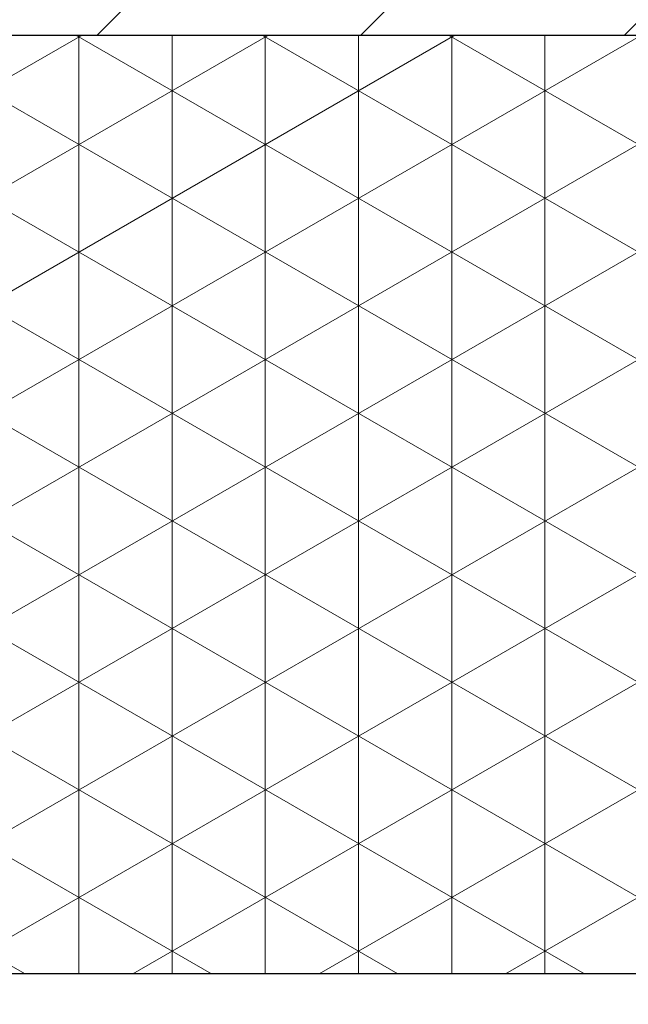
# Model space of a CAD drawing. Header units: millimetres. Extents: x -48448 to 452754, y -13941 to 17062.
# Tile 176 of 256: x 15141 to 15151, y 3602 to 3618. Entities that reach past the tile are written whole.
import ezdxf

# ---------------------------------------------------------------- set-up
doc = ezdxf.new("R2010")
doc.units = ezdxf.units.MM

msp = doc.modelspace()

# ---------------------------------------------------------------- hatches: boundary and pattern name
at = {"lineweight": 5}
h = msp.add_hatch(dxfattribs=at)
h.set_pattern_fill('ANSI31', color=256)
h.set_pattern_definition([(45, (-47770.6976, -3756.4557), (-2.24506403, 2.24506403), [])])
h.paths.add_polyline_path([(15251.382, 3620.086), (15091.382, 3620.086), (15091.382, 3618.086), (15251.382, 3618.086)])
h = msp.add_hatch(dxfattribs=at)
h.set_pattern_fill('NET3', color=256, scale=0.5, angle=90)
h.set_pattern_definition([(90, (-47770.6976, -3756.4557), (-1.5875, 1e-16), []), (150, (-47770.6976, -3756.4557), (-0.79375, -1.37481533), []), (210, (-47770.6976, -3756.4557), (0.79375, -1.37481533), [])])
h.paths.add_polyline_path([(15211.382, 3618.086), (15131.382, 3618.086), (15131.382, 3602.086), (15211.382, 3602.086)])
h = msp.add_hatch()
h.set_pattern_fill('ANSI33', color=256, scale=50)
h.set_pattern_definition([(45, (-70561.63, 42313.1), (-224.5064, 224.5064), []), (45, (-70337.12, 42313.1), (-224.5064, 224.5064), [158.75, -79.375])])
h.paths.add_polyline_path([(14973.883, 2462.632), (15373.883, 2462.632), (15373.883, 3568.084), (15362.869, 3568.086), (15362.869, 3602.086), (14973.883, 3602.086)])

# ---------------------------------------------------------------- linework, layer by layer
for p, q in [((14973.883, 3618.086), (15376.469, 3618.086)), ((15362.869, 3602.086), (14973.883, 3602.086)), ((15362.869, 3602.086), (14973.883, 3602.086))]:
    msp.add_line(p, q)
msp.add_lwpolyline([(15091.382, 3618.086), (15251.382, 3618.086), (15251.382, 3620.086), (15091.382, 3620.086)], close=True)
msp.add_lwpolyline([(15131.382, 3602.086), (15211.382, 3602.086), (15211.382, 3618.086), (15131.382, 3618.086)], close=True, dxfattribs=at)

doc.saveas('drawing.dxf')
